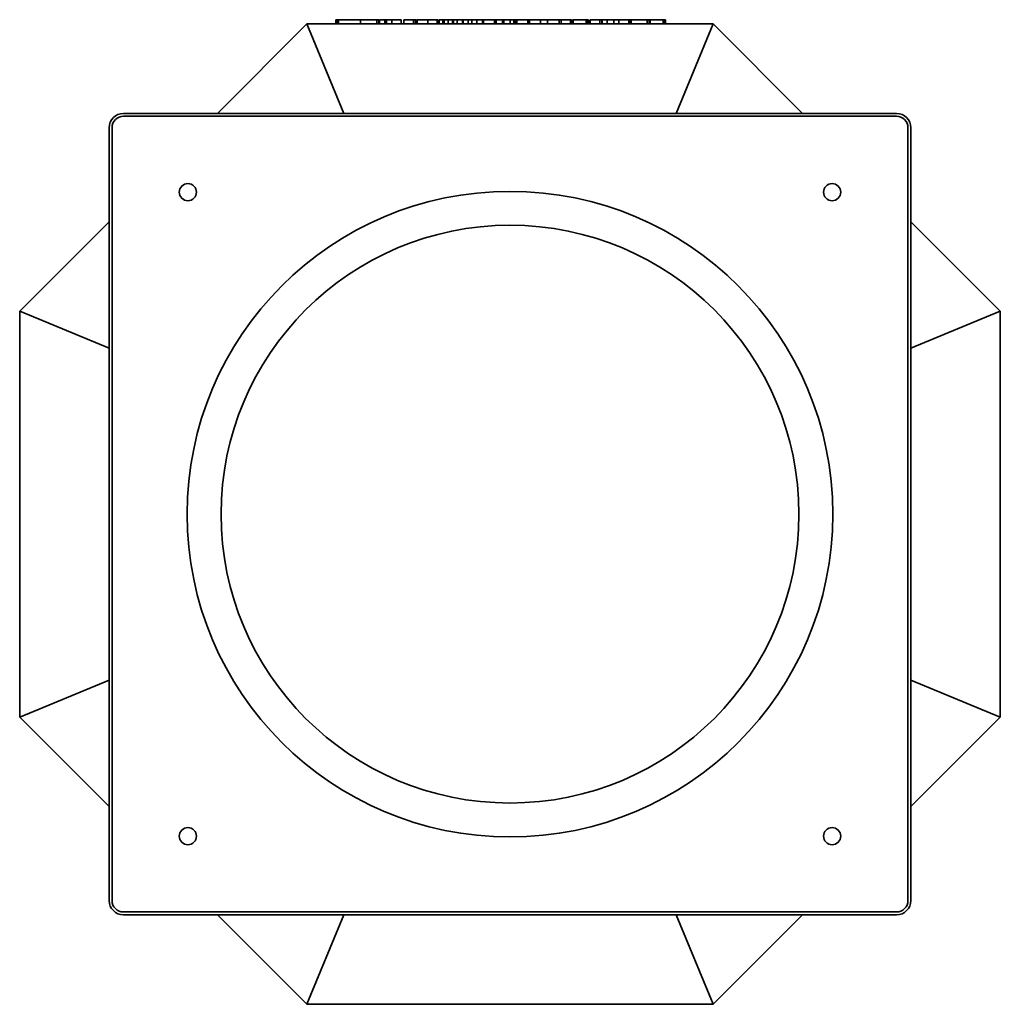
# Model space of a CAD drawing. Header units: millimetres. Extents: x 288 to 973, y 101 to 789.
import ezdxf

# ---------------------------------------------------------------- set-up
doc = ezdxf.new("R2010")
doc.units = ezdxf.units.MM
doc.header["$LTSCALE"] = 3
doc.layers.add('Krawędzie widoczne(ISO)', color=7, linetype='Continuous', lineweight=35, true_color=0x262659)

msp = doc.modelspace()

# ---------------------------------------------------------------- linework, layer by layer
at = {"layer": 'Krawędzie widoczne(ISO)'}
for p, q in [((425.63, 724), (488.13, 786.5)), ((488.13, 786.5), (771.87, 786.5)), ((514.02, 724), (488.13, 786.5)), ((508.45, 789.5), (509.57, 789.5)), ((508.45, 789.5), (508.45, 786.5)), ((509.57, 789.5), (510.23, 789.5)), ((509.57, 789.5), (509.57, 786.5)), ((510.23, 789.5), (525.15, 789.5)), ((510.23, 789.5), (510.23, 786.5)), ((525.15, 789.5), (525.67, 789.5)), ((525.67, 789.5), (530.02, 789.5)), ((525.67, 789.5), (525.67, 786.5)), ((530.02, 789.5), (536.88, 789.5)), ((536.88, 789.5), (537.68, 789.5)), ((536.88, 789.5), (536.88, 786.5)), ((537.68, 789.5), (538.3, 789.5)), ((538.3, 789.5), (538.3, 786.5)), ((538.79, 789.5), (538.79, 786.5)), ((538.79, 789.5), (542.57, 789.5)), ((542.57, 789.5), (542.57, 786.5)), ((542.57, 789.5), (543.84, 789.5)), ((543.84, 789.5), (543.84, 786.5)), ((543.84, 789.5), (547.53, 789.5)), ((547.53, 789.5), (549.49, 789.5)), ((547.53, 789.5), (547.53, 786.5)), ((549.49, 789.5), (554.07, 789.5)), ((554.07, 789.5), (554.07, 786.5)), ((555.78, 789.5), (557.89, 789.5)), ((555.78, 789.5), (555.78, 786.5)), ((557.89, 789.5), (562.53, 789.5)), ((562.53, 789.5), (564.1, 789.5)), ((562.53, 789.5), (562.53, 786.5)), ((564.1, 789.5), (564.61, 789.5)), ((564.1, 789.5), (564.1, 786.5)), ((564.61, 789.5), (564.61, 786.5)), ((565.1, 789.5), (565.1, 786.5)), ((565.1, 789.5), (567.01, 789.5)), ((567.01, 789.5), (570.95, 789.5)), ((570.95, 789.5), (572.58, 789.5)), ((572.58, 789.5), (572.58, 786.5)), ((572.58, 789.5), (574.56, 789.5)), ((574.56, 789.5), (579.08, 789.5)), ((579.08, 789.5), (579.72, 789.5)), ((579.08, 789.5), (579.08, 786.5)), ((579.72, 789.5), (579.72, 786.5)), ((580.53, 789.5), (583.02, 789.5)), ((580.53, 789.5), (580.53, 786.5)), ((583.02, 789.5), (583.93, 789.5)), ((583.02, 789.5), (583.02, 786.5)), ((583.93, 789.5), (586.71, 789.5)), ((583.93, 789.5), (583.93, 786.5)), ((586.71, 789.5), (589.76, 789.5)), ((586.71, 789.5), (586.71, 786.5)), ((589.76, 789.5), (590.51, 789.5)), ((589.76, 789.5), (589.76, 786.5)), ((590.51, 789.5), (590.51, 786.5)), ((590.51, 789.5), (593.01, 789.5)), ((593.01, 789.5), (596.87, 789.5)), ((593.01, 789.5), (593.01, 786.5)), ((596.87, 789.5), (597.2, 789.5)), ((596.87, 789.5), (596.87, 786.5)), ((597.2, 789.5), (597.36, 789.5)), ((597.2, 789.5), (597.2, 786.5)), ((597.36, 789.5), (600.79, 789.5)), ((597.36, 789.5), (597.36, 786.5)), ((600.79, 789.5), (603.41, 789.5)), ((600.79, 789.5), (600.79, 786.5)), ((603.41, 789.5), (606.85, 789.5)), ((603.41, 789.5), (603.41, 786.5)), ((606.85, 789.5), (610.74, 789.5)), ((606.85, 789.5), (606.85, 786.5)), ((610.74, 789.5), (611.03, 789.5)), ((610.74, 789.5), (610.74, 786.5)), ((611.03, 789.5), (611.43, 789.5)), ((611.43, 789.5), (612.6, 789.5)), ((611.43, 789.5), (611.43, 786.5)), ((612.6, 789.5), (615.32, 789.5)), ((615.32, 789.5), (619.08, 789.5)), ((619.08, 789.5), (620.27, 789.5)), ((619.08, 789.5), (619.08, 786.5)), ((620.27, 789.5), (624.72, 789.5)), ((620.27, 789.5), (620.27, 786.5)), ((624.72, 789.5), (625.76, 789.5)), ((624.72, 789.5), (624.72, 786.5)), ((625.76, 789.5), (630.17, 789.5)), ((625.76, 789.5), (625.76, 786.5)), ((630.17, 789.5), (632.59, 789.5)), ((630.17, 789.5), (630.17, 786.5)), ((632.59, 789.5), (633.95, 789.5)), ((632.59, 789.5), (632.59, 786.5)), ((633.95, 789.5), (634.75, 789.5)), ((633.95, 789.5), (633.95, 786.5)), ((634.75, 789.5), (635.62, 789.5)), ((634.75, 789.5), (634.75, 786.5)), ((635.62, 789.5), (638.61, 789.5)), ((638.61, 789.5), (641.58, 789.5)), ((641.58, 789.5), (642.46, 789.5)), ((642.46, 789.5), (643.51, 789.5)), ((642.46, 789.5), (642.46, 786.5)), ((643.51, 789.5), (644.38, 789.5)), ((643.51, 789.5), (643.51, 786.5)), ((644.38, 789.5), (647.37, 789.5)), ((647.37, 789.5), (650.34, 789.5)), ((650.34, 789.5), (651.22, 789.5)), ((651.22, 789.5), (651.44, 789.5)), ((651.22, 789.5), (651.22, 786.5)), ((651.44, 789.5), (656.26, 789.5)), ((656.26, 789.5), (659.89, 789.5)), ((656.26, 789.5), (656.26, 786.5)), ((659.89, 789.5), (664.23, 789.5)), ((664.23, 789.5), (664.23, 786.5)), ((664.23, 789.5), (665.78, 789.5)), ((665.78, 789.5), (665.78, 786.5)), ((665.78, 789.5), (667.76, 789.5)), ((667.76, 789.5), (672.29, 789.5)), ((672.29, 789.5), (672.92, 789.5)), ((672.29, 789.5), (672.29, 786.5)), ((672.92, 789.5), (672.92, 786.5)), ((673.59, 789.5), (674.13, 789.5)), ((673.59, 789.5), (673.59, 786.5)), ((674.13, 789.5), (675.16, 789.5)), ((674.13, 789.5), (674.13, 786.5)), ((675.16, 789.5), (676.4, 789.5)), ((676.4, 789.5), (678.51, 789.5)), ((678.51, 789.5), (683.32, 789.5)), ((683.32, 789.5), (683.66, 789.5)), ((683.32, 789.5), (683.32, 786.5)), ((683.66, 789.5), (684.2, 789.5)), ((683.66, 789.5), (683.66, 786.5)), ((684.2, 789.5), (684.85, 789.5)), ((684.2, 789.5), (684.2, 786.5)), ((684.85, 789.5), (684.85, 786.5)), ((685.95, 789.5), (685.95, 786.5)), ((685.95, 789.5), (688.06, 789.5)), ((688.06, 789.5), (692.7, 789.5)), ((692.7, 789.5), (694.26, 789.5)), ((692.7, 789.5), (692.7, 786.5)), ((694.26, 789.5), (694.3, 789.5)), ((694.26, 789.5), (694.26, 786.5)), ((694.3, 789.5), (697.91, 789.5)), ((694.3, 789.5), (694.3, 786.5)), ((697.91, 789.5), (702.47, 789.5)), ((697.91, 789.5), (697.91, 786.5)), ((702.47, 789.5), (702.76, 789.5)), ((702.47, 789.5), (702.47, 786.5)), ((702.76, 789.5), (704.28, 789.5)), ((704.28, 789.5), (705.24, 789.5)), ((705.24, 789.5), (705.93, 789.5)), ((705.93, 789.5), (705.93, 786.5)), ((706.14, 789.5), (708.25, 789.5)), ((706.14, 789.5), (706.14, 786.5)), ((708.25, 789.5), (713.01, 789.5)), ((713.01, 789.5), (713.59, 789.5)), ((713.01, 789.5), (713.01, 786.5)), ((713.59, 789.5), (713.59, 786.5)), ((713.59, 789.5), (714.54, 789.5)), ((714.54, 789.5), (714.54, 786.5)), ((714.61, 789.5), (714.61, 786.5)), ((714.61, 789.5), (718.95, 789.5)), ((718.95, 789.5), (725.82, 789.5)), ((725.82, 789.5), (725.82, 786.5)), ((725.82, 789.5), (726.62, 789.5)), ((726.62, 789.5), (727.24, 789.5)), ((727.24, 789.5), (727.24, 786.5)), ((727.34, 789.5), (727.88, 789.5)), ((727.34, 789.5), (727.34, 786.5)), ((727.88, 789.5), (728.9, 789.5)), ((727.88, 789.5), (727.88, 786.5)), ((728.9, 789.5), (730.15, 789.5)), ((730.15, 789.5), (732.25, 789.5)), ((732.25, 789.5), (737.06, 789.5)), ((737.06, 789.5), (737.4, 789.5)), ((737.06, 789.5), (737.06, 786.5)), ((737.4, 789.5), (737.94, 789.5)), ((737.4, 789.5), (737.4, 786.5)), ((737.94, 789.5), (738.59, 789.5)), ((737.94, 789.5), (737.94, 786.5)), ((738.59, 789.5), (738.59, 786.5)), ((745.98, 724), (771.87, 786.5)), ((771.87, 786.5), (834.37, 724)), ((900, 724), (360, 724)), ((360, 722), (900, 722)), ((350, 714), (350, 174)), ((352, 174), (352, 714)), ((908, 714), (908, 174)), ((910, 174), (910, 714)), ((287.5, 585.86), (350, 648.36)), ((910, 648.36), (972.5, 585.86)), ((350, 559.97), (287.5, 585.86)), ((287.5, 302.13), (287.5, 585.86)), ((972.5, 585.86), (910, 559.97)), ((972.5, 585.86), (972.5, 302.13)), ((287.5, 302.13), (350, 328.02)), ((910, 328.02), (972.5, 302.13)), ((350, 239.63), (287.5, 302.13)), ((972.5, 302.13), (910, 239.63)), ((900, 166), (360, 166)), ((360, 164), (900, 164)), ((488.13, 101.5), (425.63, 164)), ((514.02, 164), (488.13, 101.5)), ((745.98, 164), (771.87, 101.5)), ((834.37, 164), (771.87, 101.5)), ((771.87, 101.5), (488.13, 101.5))]:
    msp.add_line(p, q, dxfattribs=at)
for centre, radius in [((405, 669), 6), ((855, 669), 6), ((630, 444), 225.54), ((630, 444), 201.87), ((405, 219), 6), ((855, 219), 6)]:
    msp.add_circle(centre, radius, dxfattribs=at)
for centre, radius, start, end in [((360, 714), 10, 90, 180), ((900, 714), 10, 0, 90), ((360, 714), 8, 90, 180), ((900, 714), 8, 0, 90), ((360, 174), 10, 180, 270), ((360, 174), 8, 180, 270), ((900, 174), 8, 270, 0), ((900, 174), 10, 270, 0)]:
    msp.add_arc(centre, radius, start, end, dxfattribs=at)

doc.saveas('drawing.dxf')
